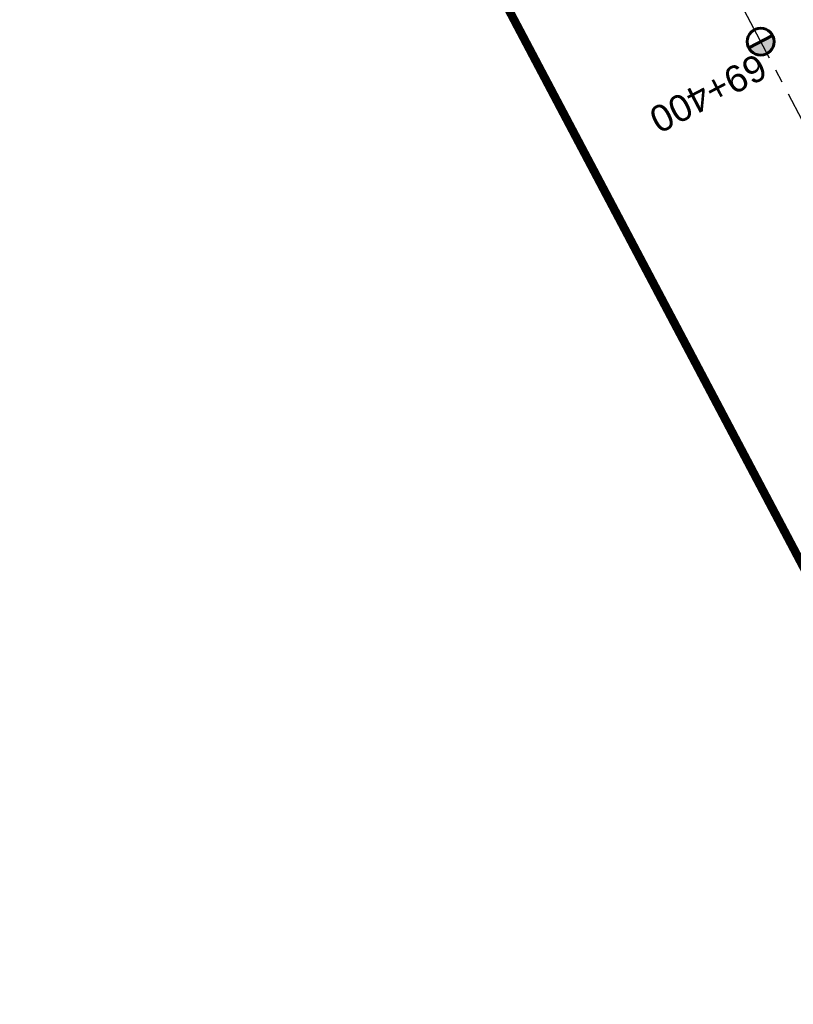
# Model space of a CAD drawing. Header units: metres. Extents: x 7529682 to 7533711, y 5721195 to 5727842.
# Tile 38 of 232: x 7531033 to 7531070, y 5725170 to 5725216. Entities that reach past the tile are written whole.
import ezdxf

# ---------------------------------------------------------------- set-up
doc = ezdxf.new("R2010")
doc.units = ezdxf.units.M
for name, pattern in [('817-dzialki-09-05-04$0$HIDDEN', [0.375, 0.25, -0.125]), ('ACAD_ISO05W100', [33, 24, -3, 0, -3, 0, -3]), ('CENTER', [50.800000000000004, 31.75, -6.35, 6.35, -6.35])]:
    doc.linetypes.add(name, pattern=pattern)
doc.layers.add('C-DROGI-SYTUACJA-ETYKIETY', color=7, linetype='Continuous')
doc.layers.add('D-hatch-ciag-pieszo-rowerowy', color=7, linetype='Continuous', lineweight=13, true_color=0xff9f80)
doc.layers.add('D-LR-etap-III', color=7, linetype='817-dzialki-09-05-04$0$HIDDEN', lineweight=50, true_color=0x00008f)
doc.layers.add('D-oś', color=10, linetype='CENTER', lineweight=30)
doc.layers.add('D-pas-drogowy', color=7, linetype='ACAD_ISO05W100', lineweight=50)
doc.styles.get("Standard").update_dxf_attribs({"font": 'arial.ttf'})

# ---------------------------------------------------------------- blocks, each defined once
blk = doc.blocks.new('kilometraz')
at = {"linetype": 'ByBlock', "lineweight": -2}
blk.add_hatch(color=0, dxfattribs=at).paths.add_polyline_path([(0, -0.28125, 0.4142135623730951), (0.28125, 0, 0.4142135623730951), (0, 0.28125)])
at = {"color": 0, "linetype": 'ByBlock', "lineweight": -2}
blk.add_line((0, 0.28125), (0, -0.28125), dxfattribs=at)
blk.add_circle((0, 0), 0.28125, dxfattribs=at)

msp = doc.modelspace()

# ---------------------------------------------------------------- hatches: boundary and pattern name
at = {"layer": 'D-hatch-ciag-pieszo-rowerowy'}
h = msp.add_hatch(dxfattribs=at)
h.set_pattern_fill('ANSI37', color=256, scale=0.15, style=0)
h.set_pattern_definition([(45, (0, 0), (-0.3367596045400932, 0.3367596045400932), []), (135, (0, 0), (-0.3367596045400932, -0.3367596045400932), [])])
h.paths.add_polyline_path([(7531044.821508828, 5725285.568551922), (7531043.691046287, 5725285.0324603), (7531059.943841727, 5725254.222853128, -0.004400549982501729), (7531062.366458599, 5725249.530815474), (7531071.70853831, 5725231.039993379, 0.004122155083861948), (7531073.975449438, 5725226.643517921), (7531080.589703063, 5725214.071305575), (7531081.736511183, 5725214.57620248), (7531075.086492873, 5725227.216395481, -0.004122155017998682), (7531072.819581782, 5725231.612870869), (7531063.477188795, 5725250.104313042, 0.00440055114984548), (7531061.054571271, 5725254.796351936)])
h.paths.add_polyline_path([(7531043.691046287, 5725285.0324603), (7531042.560583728, 5725284.49636867), (7531058.833112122, 5725253.649354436, -0.004400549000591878), (7531061.255728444, 5725248.957317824), (7531070.597494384, 5725230.467116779, 0.004122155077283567), (7531072.864405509, 5725226.070641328), (7531079.442894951, 5725213.566408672), (7531080.589703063, 5725214.071305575), (7531073.975449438, 5725226.643517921, -0.004122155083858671), (7531071.70853831, 5725231.039993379), (7531062.366458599, 5725249.530815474, 0.004400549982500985), (7531059.943841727, 5725254.222853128)])

# ---------------------------------------------------------------- linework, layer by layer
at = {"layer": 'D-LR-etap-III', "ltscale": 10, "flags": 128}
msp.add_lwpolyline([(7531750.474471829, 5723895.103125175, 0.4, 0.4, 0), (7531750.505, 5723895.13, 0.4, 0.4, 0), (7531682.71, 5724022.92, 0.4, 0.4, 0), (7531619.177023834, 5724147.203692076, 0.4, 0.4, 0), (7531592.308960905, 5724198.48863389, 0.4, 0.4, 0), (7531553.263875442, 5724272.918564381, 0.4, 0.4, 0), (7531504.019999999, 5724366.79, 0.4, 0.4, 0), (7531482.09, 5724407.62, 0.4, 0.4, 0), (7531412.350402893, 5724541.182759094, 0.4, 0.4, 0), (7531388.463669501, 5724586.929768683, 0.4, 0.4, 0), (7531345.12, 5724669.94, 0.4, 0.4, 0), (7531127.66, 5725081.67, 0.4, 0.4, 0), (7531059.253139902, 5725211.040795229, 0.4, 0.4, 0), (7531008.007244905, 5725307.953830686, 0.4, 0.4, 0), (7530964.181635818, 5725390.835555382, 0.4, 0.4, 0), (7530914.557354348, 5725484.683561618, 0.4, 0.4, 0), (7530865.243241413, 5725577.493975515, 0.4, 0.4, 0), (7530840.085257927, 5725624.058651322, 0.4, 0.4, 0), (7530802.559525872, 5725694.924584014, 0.4, 0.4, 0), (7530755.54, 5725787.51, 0.4, 0.4, 0), (7530708.717810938, 5725876.303221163, 0.4, 0.4, 0), (7530695.12, 5725902.09, 0.4, 0.4, 0), (7530642.91397006, 5726001.07839487, 0.4, 0.4, 0), (7530634.934723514, 5726016.146615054, 0.4, 0.4, 0), (7530610.820000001, 5726061.929999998, 0.4, 0.4, 0), (7530610.820000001, 5726061.929999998, 0.4, 0.4, 0), (7530607.21, 5726063.51, 0.4, 0.4, 0), (7530597.42, 5726080.68, 0.4, 0.4, 0), (7530591.16, 5726088.44, 0.4, 0.4, 0), (7530581.28, 5726107.21, 0.4, 0.4, 0), (7530571.29, 5726130.56, 0.4, 0.4, 0), (7530549.554994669, 5726171.527317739, 0.4, 0.4, 0), (7530531.014309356, 5726206.473807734, 0.4, 0.4, 0), (7530516.461208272, 5726236.016618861, 0.4, 0.4, 0), (7530500.798929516, 5726266.141265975, 0.4, 0.4, 0), (7530491.349999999, 5726283.94, 0.4, 0.4, 0), (7530482.4, 5726303.41, 0.4, 0.4, 0), (7530482.4, 5726303.41, 0.4, 0.4, 0), (7530450.41, 5726357.28, 0.4, 0.4, 0), (7530397.759396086, 5726458.499907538, 0.4, 0.4, 0), (7530334.707815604, 5726583.664702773, 0.4, 0.4, 0), (7530303.939274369, 5726645.167943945, 0.4, 0.4, 0), (7530300.509779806, 5726651.777515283, 0.4, 0.4, 0), (7530289.213532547, 5726671.966724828, 0.4, 0.4, 0), (7530281.54, 5726685.57, 0.4, 0.4, 0), (7530261.37085633, 5726724.163374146, 0.4, 0.4, 0), (7530254.03, 5726738.21, 0.4, 0.4, 0), (7530197.219999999, 5726845.06, 0.4, 0.4, 0), (7530194.71, 5726849.15, 0.4, 0.4, 0), (7530195.92, 5726850.75, 0.4, 0.4, 0), (7530170.546669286, 5726892.961489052, 0.4, 0.4, 0), (7530143.174718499, 5726945.065838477, 0.4, 0.4, 0), (7530105.059999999, 5727018.32, 0.4, 0.4, 0), (7530100.059999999, 5727027.16, 0.4, 0.4, 0), (7530062.318670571, 5727099.625398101, 0.4, 0.4, 0), (7530015.378537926, 5727189.420463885, 0.4, 0.4, 0), (7529983.207960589, 5727250.206596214, 0.4, 0.4, 0), (7529953.284293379, 5727306.74720398, 0.4, 0.4, 0), (7529900.67053443, 5727406.15903814, 0.4, 0.4, 0), (7529890.630239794, 5727425.131178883, 0.4, 0.4, 0), (7529875.155383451, 5727454.426350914, 0.4, 0.4, 0), (7529857.560096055, 5727487.787346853, 0.4, 0.4, 0), (7529835.194401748, 5727530.19312405, 0.4, 0.4, 0), (7529811.740544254, 5727574.662079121, 0.4, 0.4, 0), (7529792.101859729, 5727611.922638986, 0.4, 0.4, 0), (7529768.066117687, 5727657.469613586, 0.4, 0.4, 0), (7529755.210566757, 5727682.131373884, 0.4, 0.4, 0), (7529753.309999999, 5727681.13, 0.4, 0.4, 0), (7529739.21, 5727707.77, 0.4, 0.4, 0), (7529735.394745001, 5727711.251990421, 0.4, 0.4, 0), (7529725.42, 5727730.2, 0.4, 0.4, 0), (7529723.55, 5727729.88, 0.4, 0.4, 0), (7529695.566668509, 5727782.932080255, 0.4, 0.4, 0), (7529717.67971874, 5727794.024357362, 0.4, 0.4, 0), (7529736.274870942, 5727758.647400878, 0.4, 0.4, 0), (7529736.274870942, 5727758.647400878, 0.4, 0.4, 0), (7529744.511003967, 5727750.406106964, 0.4, 0.4, 0), (7529744.511003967, 5727750.406106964, 0.4, 0.4, 0), (7529750.282568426, 5727738.549848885, 0.4, 0.4, 0), (7529777.108510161, 5727687.569424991, 0.4, 0.4, 0), (7529796.51537536, 5727651.329932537, 0.4, 0.4, 0), (7529814.937945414, 5727616.793170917, 0.4, 0.4, 0), (7529839.006722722, 5727572.303976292, 0.4, 0.4, 0), (7529860.617626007, 5727532.509108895, 0.4, 0.4, 0), (7529882.348967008, 5727491.504261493, 0.4, 0.4, 0), (7529904.865139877, 5727449.096370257, 0.4, 0.4, 0), (7529920.747384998, 5727418.884773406, 0.4, 0.4, 0), (7529946.676504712, 5727368.547487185, 0.4, 0.4, 0), (7529972.024701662, 5727320.573310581, 0.4, 0.4, 0), (7529987.740014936, 5727290.153392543, 0.4, 0.4, 0), (7529996.497385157, 5727273.661630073, 0.4, 0.4, 0), (7530017.541471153, 5727234.202689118, 0.4, 0.4, 0), (7530033.053657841, 5727204.864166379, 0.4, 0.4, 0), (7530051.622983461, 5727170.222745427, 0.4, 0.4, 0), (7530069.276612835, 5727137.015751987, 0.4, 0.4, 0), (7530089.385386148, 5727097.533639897, 0.4, 0.4, 0), (7530109.712512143, 5727060.746615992, 0.4, 0.4, 0), (7530136.769722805, 5727011.640131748, 0.4, 0.4, 0), (7530162.446686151, 5726962.743777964, 0.4, 0.4, 0), (7530187.674104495, 5726916.992101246, 0.4, 0.4, 0), (7530207.820739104, 5726879.335323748, 0.4, 0.4, 0), (7530230.625609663, 5726834.518686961, 0.4, 0.4, 0), (7530262.288093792, 5726776.61832811, 0.4, 0.4, 0), (7530277.509672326, 5726760.213143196, 0.4, 0.4, 0), (7530286.036865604, 5726744.106684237, 0.4, 0.4, 0), (7530288.097472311, 5726735.884066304, 0.4, 0.4, 0), (7530290.393870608, 5726725.046963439, 0.4, 0.4, 0), (7530296.17664807, 5726713.582980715, 0.4, 0.4, 0), (7530302.726195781, 5726701.18226779, 0.4, 0.4, 0), (7530325.685047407, 5726657.466383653, 0.4, 0.4, 0), (7530343.243978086, 5726623.648592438, 0.4, 0.4, 0), (7530360.229820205, 5726591.746871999, 0.4, 0.4, 0), (7530383.20855044, 5726548.059469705, 0.4, 0.4, 0), (7530406.017875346, 5726503.605514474, 0.4, 0.4, 0), (7530427.464919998, 5726462.620289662, 0.4, 0.4, 0), (7530447.9278544, 5726424.388014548, 0.4, 0.4, 0), (7530471.126878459, 5726379.920667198, 0.4, 0.4, 0), (7530490.501003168, 5726343.033350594, 0.4, 0.4, 0), (7530509.499458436, 5726306.733076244, 0.4, 0.4, 0), (7530529.890269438, 5726267.244072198, 0.4, 0.4, 0), (7530543.852446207, 5726238.990319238, 0.4, 0.4, 0), (7530554.808897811, 5726218.943990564, 0.4, 0.4, 0), (7530559.027108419, 5726212.223286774, 0.4, 0.4, 0), (7530563.060988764, 5726206.409670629, 0.4, 0.4, 0), (7530566.93354971, 5726200.463543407, 0.4, 0.4, 0), (7530569.771022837, 5726194.901501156, 0.4, 0.4, 0), (7530571.47319415, 5726191.282350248, 0.4, 0.4, 0), (7530572.839142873, 5726188.024533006, 0.4, 0.4, 0), (7530575.295071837, 5726182.034664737, 0.4, 0.4, 0), (7530579.736851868, 5726173.306070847, 0.4, 0.4, 0), (7530583.3, 5726167.41, 0.4, 0.4, 0), (7530593.4, 5726163.33, 0.4, 0.4, 0), (7530598.618375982, 5726155.264489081, 0.4, 0.4, 0), (7530608.258304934, 5726140.497132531, 0.4, 0.4, 0), (7530603.269999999, 5726136.83, 0.4, 0.4, 0), (7530606.53, 5726131.84, 0.4, 0.4, 0), (7530604.239057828, 5726124.21679044, 0.4, 0.4, 0), (7530605.847136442, 5726121.630127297, 0.4, 0.4, 0), (7530608.971611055, 5726116.164124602, 0.4, 0.4, 0), (7530618.114293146, 5726097.791111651, 0.4, 0.4, 0), (7530651.213125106, 5726034.959524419, 0.4, 0.4, 0), (7530670.243741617, 5725998.61095082, 0.4, 0.4, 0), (7530698.075474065, 5725945.952624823, 0.4, 0.4, 0), (7530716.505955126, 5725911.3051464, 0.4, 0.4, 0), (7530735.223454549, 5725875.667401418, 0.4, 0.4, 0), (7530752.504235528, 5725842.154920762, 0.4, 0.4, 0), (7530778.310652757, 5725793.501254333, 0.4, 0.4, 0), (7530797.499961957, 5725756.381811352, 0.4, 0.4, 0), (7530812.518974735, 5725728.28874362, 0.4, 0.4, 0), (7530820.039295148, 5725713.160404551, 0.4, 0.4, 0), (7530822.422446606, 5725710.193574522, 0.4, 0.4, 0), (7530833.154893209, 5725688.800634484, 0.4, 0.4, 0), (7530849.629354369, 5725656.158601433, 0.4, 0.4, 0), (7530867.98290276, 5725621.963939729, 0.4, 0.4, 0), (7530872.629809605, 5725612.88760475, 0.4, 0.4, 0), (7530880.354488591, 5725597.594500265, 0.4, 0.4, 0), (7530883.839446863, 5725593.389159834, 0.4, 0.4, 0), (7530891.782113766, 5725587.763349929, 0.4, 0.4, 0), (7530895.038670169, 5725584.280746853, 0.4, 0.4, 0), (7530897.033644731, 5725580.941110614, 0.4, 0.4, 0), (7530900.951646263, 5725579.945856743, 0.4, 0.4, 0), (7530904.80970798, 5725571.977328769, 0.4, 0.4, 0), (7530903.682362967, 5725568.566434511, 0.4, 0.4, 0), (7530908.900614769, 5725558.844845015, 0.4, 0.4, 0), (7530910.252030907, 5725545.671606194, 0.4, 0.4, 0), (7530912.872986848, 5725538.645543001, 0.4, 0.4, 0), (7530945.278171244, 5725478.464284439, 0.4, 0.4, 0), (7530959.692318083, 5725450.24628822, 0.4, 0.4, 0), (7531002.82670893, 5725368.192370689, 0.4, 0.4, 0), (7531044.703532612, 5725290.314293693, 0.4, 0.4, 0), (7531064.098839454, 5725253.212562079, 0.4, 0.4, 0), (7531083.010253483, 5725216.677517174, 0.4, 0.4, 0), (7531113.013137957, 5725158.465613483, 0.4, 0.4, 0), (7531137.364304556, 5725113.07076138, 0.4, 0.4, 0), (7531150.830830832, 5725086.711759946, 0.4, 0.4, 0), (7531159.745663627, 5725076.640848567, 0.4, 0.4, 0), (7531166.309999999, 5725074.58, 0.4, 0.4, 0), (7531172.29, 5725062.58, 0.4, 0.4, 0), (7531170.589828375, 5725055.605912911, 0.4, 0.4, 0), (7531173.732823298, 5725044.080706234, 0.4, 0.4, 0), (7531215.342008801, 5724964.859648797, 0.4, 0.4, 0), (7531238.054496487, 5724921.684649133, 0.4, 0.4, 0), (7531262.389821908, 5724875.282876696, 0.4, 0.4, 0), (7531295.587160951, 5724811.265731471, 0.4, 0.4, 0), (7531348.487908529, 5724712.362812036, 0.4, 0.4, 0), (7531363.740817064, 5724682.68394264, 0.4, 0.4, 0), (7531366.986905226, 5724675.865317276, 0.4, 0.4, 0), (7531382.541261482, 5724646.110625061, 0.4, 0.4, 0), (7531401.299165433, 5724610.874551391, 0.4, 0.4, 0), (7531428.964837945, 5724558.862274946, 0.4, 0.4, 0), (7531449.111202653, 5724520.397801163, 0.4, 0.4, 0), (7531477.292992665, 5724465.831467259, 0.4, 0.4, 0), (7531500.996290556, 5724421.112506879, 0.4, 0.4, 0), (7531512.121834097, 5724400.549045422, 0.4, 0.4, 0), (7531513.78163794, 5724396.757451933, 0.4, 0.4, 0), (7531526.32, 5724379.39, 0.4, 0.4, 0), (7531566.783642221, 5724302.73628205, 0.4, 0.4, 0), (7531578.579156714, 5724282.774819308, 0.4, 0.4, 0), (7531584.232619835, 5724273.111246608, 0.4, 0.4, 0), (7531590.109283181, 5724263.508189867, 0.4, 0.4, 0), (7531593.027899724, 5724258.771479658, 0.4, 0.4, 0), (7531595.711841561, 5724254.226824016, 0.4, 0.4, 0), (7531601.659976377, 5724243.898197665, 0.4, 0.4, 0), (7531606.097733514, 5724235.986407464, 0.4, 0.4, 0), (7531609.382207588, 5724230.799061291, 0.4, 0.4, 0), (7531611.580260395, 5724227.671180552, 0.4, 0.4, 0), (7531612.707802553, 5724225.86410867, 0.4, 0.4, 0), (7531618.665224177, 5724214.480919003, 0.4, 0.4, 0), (7531619.885522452, 5724212.333950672, 0.4, 0.4, 0), (7531620.931818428, 5724210.787064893, 0.4, 0.4, 0), (7531623.518605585, 5724207.111542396, 0.4, 0.4, 0), (7531626.143926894, 5724203.61306897, 0.4, 0.4, 0), (7531632.022984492, 5724196.485954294, 0.4, 0.4, 0), (7531653.949089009, 5724152.617641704, 0.4, 0.4, 0), (7531656.750690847, 5724143.103797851, 0.4, 0.4, 0), (7531659.61440691, 5724133.254504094, 0.4, 0.4, 0), (7531661.627147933, 5724128.646047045, 0.4, 0.4, 0.01093811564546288), (7531674.314987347, 5724101.43546424, 0.4, 0.4, 0), (7531685.137626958, 5724081.408252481, 0.4, 0.4, 0), (7531692.159945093, 5724066.277333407, 0.4, 0.4, 0), (7531699.662164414, 5724051.388120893, 0.4, 0.4, 0), (7531704.480624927, 5724040.808561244, 0.4, 0.4, 0), (7531704.480624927, 5724040.808561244, 0.4, 0.4, 0), (7531704.401251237, 5724037.368913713, 0.4, 0.4, 0), (7531720.383609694, 5724003.441317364, 0.4, 0.4, 0), (7531728.79890528, 5723986.206298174, 0.4, 0.4, 0), (7531733.237926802, 5723977.192631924, 0.4, 0.4, 0), (7531736.750027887, 5723969.505210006, 0.4, 0.4, 0), (7531737.336143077, 5723968.518916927, 0.4, 0.4, 0), (7531738.285051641, 5723967.699360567, 0.4, 0.4, 0), (7531742.180915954, 5723962.346428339, 0.4, 0.4, 0), (7531744.286141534, 5723958.615526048, 0.4, 0.4, 0), (7531755.393260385, 5723944.192617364, 0.4, 0.4, 0), (7531758.69, 5723936.76, 0.4, 0.4, 0), (7531780.08, 5723929.25, 0.4, 0.4, 0), (7531792.611989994, 5723906.337708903, 0.4, 0.4, 0), (7531792.611989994, 5723906.337708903, 0.4, 0.4, 0), (7531756.962094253, 5723883.055323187, 0.4, 0.4, 0), (7531750.46, 5723895.130000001, 0.4, 0.4, 0), (7531750.46, 5723895.130000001, 0, 0, 0)], format="xyseb", dxfattribs=at)
at = {"layer": 'D-oś', "ltscale": 0.1}
msp.add_lwpolyline([(7531488.682972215, 5724414.901138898), (7531465.30154836, 5724459.447768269), (7531436.630334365, 5724513.951133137), (7531415.382990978, 5724554.222881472), (7531389.061122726, 5724604.375291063), (7531370.54547166, 5724639.828481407), (7531354.22214964, 5724670.808223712), (7531331.99647235, 5724713.023626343), (7531303.640952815, 5724767.037938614), (7531283.698553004, 5724805.024214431), (7531250.055061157, 5724868.862076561), (7531225.052886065, 5724916.406033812), (7531194.065303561, 5724975.361817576), (7531164.280332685, 5725032.141666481), (7531146.201824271, 5725066.621712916), (7531125.025790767, 5725106.818458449), (7531100.803065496, 5725152.914450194), (7531078.067230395, 5725196.24679728), (7531050.712974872, 5725248.241100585), (7531019.671816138, 5725307.084268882), (7530990.323090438, 5725362.632329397), (7530947.065833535, 5725444.675091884), (7530915.075467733, 5725505.546186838), (7530874.953735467, 5725581.448561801)], dxfattribs=at)
at = {"layer": 'D-pas-drogowy', "ltscale": 0.2, "flags": 128}
msp.add_lwpolyline([(7531633.018560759, 5724182.834272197, 0.4, 0.4, 0), (7531617.558899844, 5724211.608162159, 0.4, 0.4, 0), (7531566.783642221, 5724302.73628205, 0.4, 0.4, 0), (7531538.419082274, 5724356.469679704, 0.4, 0.4, 0), (7531526.32, 5724379.39, 0.4, 0.4, 0), (7531516.102085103, 5724393.607319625, 0.4, 0.4, 0.001485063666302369), (7531513.78037409, 5724396.837773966, 0.4, 0.4, 0), (7531501.87, 5724413.41, 0.4, 0.4, 0), (7531474.926107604, 5724464.507896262, 0.4, 0.4, 0), (7531446.200436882, 5724518.992313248, 0.4, 0.4, 0), (7531424.962185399, 5724559.262257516, 0.4, 0.4, 0), (7531398.444460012, 5724609.565801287, 0.4, 0.4, 0), (7531379.647455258, 5724645.216004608, 0.4, 0.4, 0), (7531365.23, 5724672.56, 0.4, 0.4, 0), (7531341.305752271, 5724717.915356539, 0.4, 0.4, 0), (7531312.899996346, 5724771.788898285, 0.4, 0.4, 0), (7531292.590923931, 5724810.306502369, 0.4, 0.4, 0), (7531259.391619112, 5724873.271351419, 0.4, 0.4, 0), (7531233.740401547, 5724921.922582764, 0.4, 0.4, 0), (7531203.072738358, 5724980.092044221, 0.4, 0.4, 0), (7531173.471398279, 5725036.225177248, 0.4, 0.4, 0), (7531168.269999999, 5725046.09, 0.4, 0.4, 0), (7531172.29, 5725062.58, 0.4, 0.4, 0), (7531166.309999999, 5725074.58, 0.4, 0.4, 0), (7531150.32, 5725079.6, 0.4, 0.4, 0), (7531141.5, 5725096.43, 0.4, 0.4, 0), (7531109.311735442, 5725157.814415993, 0.4, 0.4, 0), (7531086.641300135, 5725201.047918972, 0.4, 0.4, 0), (7531059.198258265, 5725253.383662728, 0.4, 0.4, 0), (7531028.206828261, 5725312.48946212, 0.4, 0.4, 0), (7530999.104694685, 5725367.990143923, 0.4, 0.4, 0), (7530956.247527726, 5725449.724815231, 0.4, 0.4, 0), (7530924.397774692, 5725510.463768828, 0.4, 0.4, 0), (7530897.509999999, 5725561.74, 0.4, 0.4, 0), (7530894.46, 5725566.14, 0.4, 0.4, 0), (7530892.16, 5725570.49, 0.4, 0.4, 0), (7530869.362688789, 5725613.307018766, 0.4, 0.4, 0), (7530861.693971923, 5725627.704613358, 0.4, 0.4, 0), (7530852.74, 5725644.52, 0.4, 0.4, 0), (7530831.509999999, 5725684.2, 0.4, 0.4, 0), (7530811.13, 5725722.52, 0.4, 0.4, 0), (7530792.3476413, 5725757.940652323, 0.4, 0.4, 0), (7530768.03, 5725803.8, 0.4, 0.4, 0), (7530748.768542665, 5725840.178507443, 0.4, 0.4, 0), (7530727.7, 5725879.97, 0.4, 0.4, 0), (7530712.0981582, 5725909.54523909, 0.4, 0.4, 0), (7530693.644105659, 5725944.645156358, 0.4, 0.4, 0), (7530665.702224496, 5725997.538976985, 0.4, 0.4, 0), (7530641.759999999, 5726042.88, 0.4, 0.4, 0), (7530616.5, 5726091.48, 0.4, 0.4, 0), (7530604.628439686, 5726114.319880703, 0.4, 0.4, -0.007762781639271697), (7530602.5, 5726118.43, 0.4, 0.4, 0), (7530603.992037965, 5726123.394821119, 0.4, 0.4, 0), (7530606.53, 5726131.84, 0.4, 0.4, 0), (7530603.269999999, 5726136.83, 0.4, 0.4, 0), (7530593.775620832, 5726151.368713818, 0.4, 0.4, 0), (7530590.202637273, 5726156.84001263, 0.4, 0.4, 0), (7530583.3, 5726167.41, 0.4, 0.4, 0), (7530580.578343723, 5726170.427567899, 0.4, 0.4, 0), (7530575.849999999, 5726175.67, 0.4, 0.4, 0), (7530569.009999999, 5726186.66, 0.4, 0.4, 0), (7530562.555322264, 5726199.189409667, 0.4, 0.4, 0), (7530555.67, 5726211.39, 0.4, 0.4, 0), (7530548.29, 5726224.23, 0.4, 0.4, 0), (7530540.58, 5726237.71, 0.4, 0.4, 0), (7530532.679999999, 5726252.65, 0.4, 0.4, 0), (7530524.059999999, 5726269.35, 0.4, 0.4, 0), (7530502.82, 5726309.91, 0.4, 0.4, 0), (7530488.83, 5726336.63, 0.4, 0.4, 0), (7530466.03, 5726380.16, 0.4, 0.4, 0), (7530438.469999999, 5726432.77, 0.4, 0.4, 0), (7530424.53, 5726459.09, 0.4, 0.4, 0), (7530401.63, 5726502.97, 0.4, 0.4, 0), (7530383.38, 5726538.06, 0.4, 0.4, 0), (7530353.969999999, 5726593.52, 0.4, 0.4, 0), (7530338.469999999, 5726622.74, 0.4, 0.4, 0), (7530322.009999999, 5726653.88, 0.4, 0.4, 0), (7530297.54, 5726700.33, 0.4, 0.4, 0), (7530287.38, 5726719.6, 0.4, 0.4, 0), (7530285.94993921, 5726722.315508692, 0.4, 0.4, 0), (7530280.259999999, 5726733.12, 0.4, 0.4, 0), (7530266.73, 5726758.74, 0.4, 0.4, 0), (7530260.42, 5726770.47, 0.4, 0.4, 0), (7530253.25, 5726783.82, 0.4, 0.4, 0), (7530244.95, 5726799.33, 0.4, 0.4, 0), (7530239.389999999, 5726808.49, 0.4, 0.4, 0), (7530238.29, 5726807.9, 0.4, 0.4, 0), (7530218.11, 5726850.67, 0.4, 0.4, 0), (7530175.906646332, 5726928.168028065, 0.4, 0.4, 0), (7530096.679999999, 5727076.15, 0.4, 0.4, 0), (7530094.679999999, 5727079.89, 0.4, 0.4, 0), (7530064.59693469, 5727135.522637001, 0.4, 0.4, 0), (7530046.730970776, 5727168.8921561, 0.4, 0.4, 0), (7530025.803045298, 5727208.461374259, 0.4, 0.4, 0), (7530012.846501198, 5727232.979315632, 0.4, 0.4, 0), (7529994.15, 5727268.45, 0.4, 0.4, 0), (7529981.670868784, 5727291.93018666, 0.4, 0.4, 0), (7529949.889999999, 5727351.73, 0.4, 0.4, 0), (7529924.75, 5727399.03, 0.4, 0.4, 0), (7529915.515824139, 5727417.099754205, 0.4, 0.4, 0), (7529885.83, 5727475.19, 0.4, 0.4, 0), (7529862.559999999, 5727519.97, 0.4, 0.4, 0), (7529852.984923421, 5727538.191086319, 0.4, 0.4, 0), (7529836.513084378, 5727569.51130111, 0.4, 0.4, 0), (7529815.36890814, 5727609.140983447, 0.4, 0.4, 0), (7529792.795203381, 5727651.247499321, 0.4, 0.4, 0), (7529774.199114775, 5727685.858348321, 0.4, 0.4, 0), (7529746.966026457, 5727736.059440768, 0.4, 0.4, 0), (7529733.92, 5727757.62, 0.4, 0.4, 0), (7529708.607472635, 5727806.388536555, 0.4, 0.4, 0), (7529688.491967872, 5727796.344621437, 0.4, 0.4, 0), (7529723.55, 5727729.88, 0.4, 0.4, 0), (7529725.42, 5727730.2, 0.4, 0.4, 0), (7529735.38, 5727711.28, 0.4, 0.4, 0), (7529739.21, 5727707.77, 0.4, 0.4, 0), (7529753.309999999, 5727681.13, 0.4, 0.4, 0), (7529755.178396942, 5727682.114424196, 0.4, 0.4, 0), (7529792.101859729, 5727611.922638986, 0.4, 0.4, 0), (7529811.740544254, 5727574.662079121, 0.4, 0.4, 0), (7529835.194401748, 5727530.19312405, 0.4, 0.4, 0), (7529857.560096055, 5727487.787346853, 0.4, 0.4, 0), (7529875.155383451, 5727454.426350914, 0.4, 0.4, 0), (7529890.630239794, 5727425.131178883, 0.4, 0.4, 0), (7529900.67053443, 5727406.15903814, 0.4, 0.4, 0), (7529953.284293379, 5727306.74720398, 0.4, 0.4, 0), (7529983.207960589, 5727250.206596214, 0.4, 0.4, 0), (7530015.378537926, 5727189.420463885, 0.4, 0.4, 0), (7530062.318670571, 5727099.625398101, 0.4, 0.4, 0), (7530100.059999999, 5727027.16, 0.4, 0.4, 0), (7530105.059999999, 5727018.32, 0.4, 0.4, 0), (7530143.174718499, 5726945.065838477, 0.4, 0.4, 0), (7530170.546669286, 5726892.961489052, 0.4, 0.4, 0), (7530195.92, 5726850.75, 0.4, 0.4, 0), (7530194.71, 5726849.15, 0.4, 0.4, 0), (7530197.219999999, 5726845.06, 0.4, 0.4, 0), (7530254.03, 5726738.21, 0.4, 0.4, 0), (7530261.37085633, 5726724.163374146, 0.4, 0.4, 0), (7530281.54, 5726685.57, 0.4, 0.4, 0), (7530289.213532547, 5726671.966724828, 0.4, 0.4, 0), (7530300.509779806, 5726651.777515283, 0.4, 0.4, 0), (7530303.939274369, 5726645.167943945, 0.4, 0.4, 0), (7530334.707815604, 5726583.664702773, 0.4, 0.4, 0), (7530397.759396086, 5726458.499907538, 0.4, 0.4, 0), (7530450.41, 5726357.28, 0.4, 0.4, 0), (7530482.4, 5726303.41, 0.4, 0.4, 0), (7530483.687990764, 5726301.003383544, 0.4, 0.4, 0), (7530491.349999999, 5726283.94, 0.4, 0.4, 0), (7530512.67, 5726243.78, 0.4, 0.4, 0), (7530529.429999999, 5726209.46, 0.4, 0.4, 0), (7530571.29, 5726130.56, 0.4, 0.4, 0), (7530581.28, 5726107.21, 0.4, 0.4, 0), (7530591.16, 5726088.44, 0.4, 0.4, 0), (7530597.42, 5726080.68, 0.4, 0.4, 0), (7530607.21, 5726063.51, 0.4, 0.4, 0), (7530610.820000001, 5726061.929999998, 0.4, 0.4, 0), (7530634.934723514, 5726016.146615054, 0.4, 0.4, 0), (7530642.91397006, 5726001.07839487, 0.4, 0.4, 0), (7530695.12, 5725902.09, 0.4, 0.4, 0), (7530708.717810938, 5725876.303221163, 0.4, 0.4, 0), (7530755.54, 5725787.51, 0.4, 0.4, 0), (7530802.559525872, 5725694.924584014, 0.4, 0.4, 0), (7530840.085257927, 5725624.058651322, 0.4, 0.4, 0), (7530865.243241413, 5725577.493975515, 0.4, 0.4, 0), (7530914.557354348, 5725484.683561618, 0.4, 0.4, 0), (7530964.181635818, 5725390.835555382, 0.4, 0.4, 0), (7531008.007244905, 5725307.953830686, 0.4, 0.4, 0), (7531059.253139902, 5725211.040795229, 0.4, 0.4, 0), (7531127.66, 5725081.67, 0.4, 0.4, 0), (7531345.12, 5724669.94, 0.4, 0.4, 0), (7531388.463669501, 5724586.929768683, 0.4, 0.4, 0), (7531412.350402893, 5724541.182759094, 0.4, 0.4, 0), (7531482.09, 5724407.62, 0.4, 0.4, 0), (7531504.019999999, 5724366.79, 0.4, 0.4, 0), (7531519.374444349, 5724337.520497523, 0.4, 0.4, 0), (7531563.748815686, 5724252.931583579, 0.4, 0.4, 0), (7531602.175111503, 5724179.681224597, 0.4, 0.4, 0), (7531619.177023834, 5724147.203692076, 0.4, 0.4, 0), (7531625.038493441, 5724135.63500206, 0.4, 0.4, 0), (7531656.796442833, 5724073.31633882, 0.4, 0.4, 0), (7531675.12, 5724037.36, 0.4, 0.4, 0), (7531682.71, 5724022.92, 0.4, 0.4, 0), (7531705.565196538, 5723979.810545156, 0.4, 0.4, 0), (7531736.605941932, 5723921.261514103, 0.4, 0.4, 0), (7531750.46, 5723895.130000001, 0.4, 0.4, 0), (7531740.769999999, 5723886.56, 0.4, 0.4, 0), (7531732.86, 5723885, 0.4, 0.4, 0), (7531722.179999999, 5723887.77, 0.4, 0.4, 0), (7531729.87, 5723862.17, 0.4, 0.4, 0), (7531742.92, 5723861.93, 0.4, 0.4, 0), (7531763.71, 5723859.52, 0.4, 0.4, 0), (7531768.42, 5723854.12, 0.4, 0.4, 0), (7531787.42, 5723817.97, 0.4, 0.4, 0), (7531795.57, 5723809.82, 0.4, 0.4, 0), (7531816.346897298, 5723819.850397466, 0.4, 0.4, 0), (7531816.346897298, 5723819.850397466, 0.4, 0.4, 0), (7531805.059999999, 5723843.23, 0.4, 0.4, 0), (7531803.61, 5723886.23, 0.4, 0.4, 0), (7531803.61, 5723886.23, 0.4, 0.4, 0), (7531780.08, 5723929.25, 0.4, 0.4, 0), (7531758.69, 5723936.76, 0.4, 0.4, 0), (7531749.3590272, 5723946.412126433, 0.4, 0.4, 0), (7531742.71, 5723953.29, 0.4, 0.4, 0), (7531735.177368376, 5723967.877529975, 0.4, 0.4, 0), (7531722.37, 5723992.68, 0.4, 0.4, 0), (7531705.041669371, 5724030.885563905, 0.4, 0.4, 0), (7531699.469999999, 5724043.17, 0.4, 0.4, 0), (7531692.69, 5724058.11, 0.4, 0.4, 0), (7531679.672010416, 5724084.016803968, 0.4, 0.4, 0), (7531674.55, 5724094.21, 0.4, 0.4, 0), (7531666.633166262, 5724114.002855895, 0.4, 0.4, 0), (7531649, 5724153.82, 0.4, 0.4, 0), (7531641.49, 5724149.34, 0.4, 0.4, 0), (7531626.04, 5724179.34, 0.4, 0.4, 0), (7531633.03, 5724182.84, 0, 0, 0)], format="xyseb", dxfattribs=at)

# ---------------------------------------------------------------- block references
at = {"layer": 'C-DROGI-SYTUACJA-ETYKIETY', "color": 10, "linetype": 'Continuous', "lineweight": 60, "xscale": 2.249999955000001, "yscale": 2.249999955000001, "zscale": 2.249999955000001, "rotation": 297.7489032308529}
msp.add_blockref('kilometraz', (7531068.194246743, 5725215.013124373), dxfattribs=at)

# ---------------------------------------------------------------- texts
at = {"layer": 'C-DROGI-SYTUACJA-ETYKIETY', "color": 2}
msp.add_text('69+400', height=1.25, rotation=207.7489032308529, dxfattribs=at).set_placement((7531068.036972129, 5725214.506651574))

doc.saveas('drawing.dxf')
